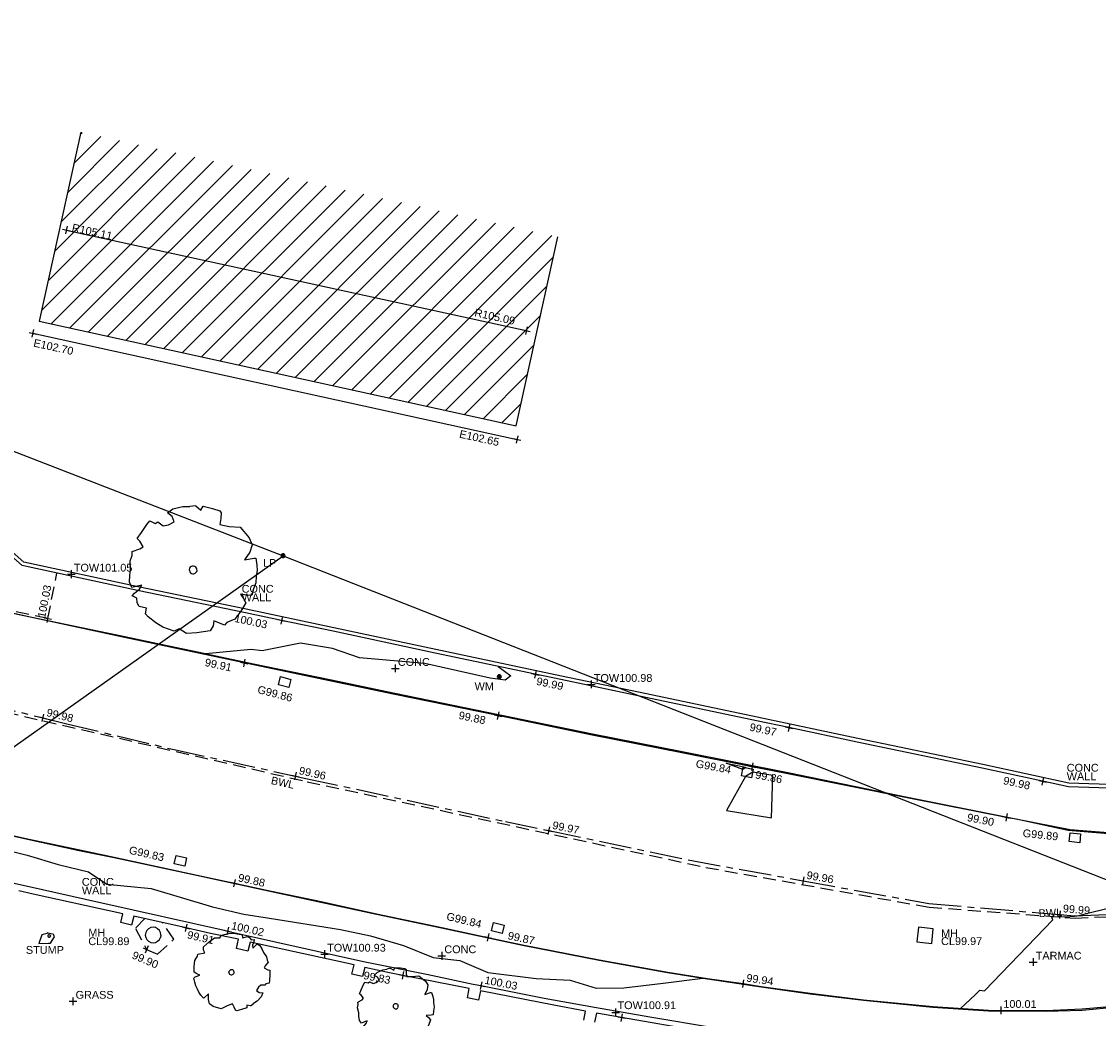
# Model space of a CAD drawing. Extents: x 635157 to 635442, y 694407 to 694910.
# Tile 12 of 105: x 635290 to 635331, y 694447 to 694486. Entities that reach past the tile are written whole.
import ezdxf

# ---------------------------------------------------------------- set-up
doc = ezdxf.new("R2010")
doc.units = 0
doc.header["$MEASUREMENT"] = 0
doc.linetypes.add('CENTER', pattern=[2, 1.25, -0.25, 0.25, -0.25])
doc.linetypes.add('DASHED', pattern=[0.75, 0.5, -0.25])
doc.layers.get('0').update_dxf_attribs({"color": 12, "linetype": 'CONTINUOUS'})
for name, color, linetype in [('BUILDING', 5, 'CONTINUOUS'), ('CHANGE_OF_SURFACE', 7, 'DASHED'), ('CHANGE_OF_SURFACE_LVL', 7, 'CONTINUOUS'), ('CONTOURS_INDEX', 4, 'CONTINUOUS'), ('CONTOURS_MINOR', 132, 'CONTINUOUS'), ('EAVE', 3, 'CONTINUOUS'), ('EAVE_LVL', 3, 'CONTINUOUS'), ('GULLY', 151, 'CONTINUOUS'), ('GULLY_LVL', 151, 'CONTINUOUS'), ('HATCHING', 4, 'CONTINUOUS'), ('KERB_BOTTOM', 172, 'CONTINUOUS'), ('KERB_BOTTOM_LVL', 172, 'CONTINUOUS'), ('KERB_TOP', 2, 'CONTINUOUS'), ('LAMPPOST', 6, 'CONTINUOUS'), ('LAMPPOST_TXT', 6, 'CONTINUOUS'), ('MANHOLES', 12, 'CONTINUOUS'), ('MANHOLES_LVL', 12, 'CONTINUOUS'), ('MANHOLES_RMK', 12, 'CONTINUOUS'), ('MANHOLES_TXT', 12, 'CONTINUOUS'), ('MARKINGS_DASHED_WHITE', 9, 'DASHED'), ('MARKINGS_DASHED_WHITE_TXT', 9, 'CONTINUOUS'), ('OVERHEAD_ELECTRIC', 1, 'OH_ELEC'), ('RIDGE', 6, 'CONTINUOUS'), ('RIDGE_LVL', 6, 'CONTINUOUS'), ('ROAD_CROWNLINE', 212, 'CENTER'), ('ROAD_CROWNLINE_LVL', 212, 'CONTINUOUS'), ('TEXT', 7, 'CONTINUOUS'), ('TEXT_TXT', 7, 'CONTINUOUS'), ('TOP_OF_WALL_LEVEL', 212, 'CONTINUOUS'), ('TOP_OF_WALL_LEVEL_TXT', 212, 'CONTINUOUS'), ('TREE', 92, 'CONTINUOUS'), ('VEGETATION_STUMP', 92, 'CONTINUOUS'), ('VEGETATION_STUMP_TXT', 92, 'CONTINUOUS'), ('WALL', 12, 'CONTINUOUS'), ('WALL_LVL', 12, 'CONTINUOUS'), ('WALL_RMK', 12, 'CONTINUOUS'), ('WATER_METER', 5, 'CONTINUOUS'), ('WATER_METER_TXT', 5, 'CONTINUOUS')]:
    doc.layers.add(name, color=color, linetype=linetype)
doc.styles.add('Arial', font='arial.ttf')
doc.linetypes.add('OH_ELEC', pattern='A,4,-0.4,["OE",Arial,S=0.36,R=0,X=0,Y=-0.18],-1.2', length=5.6)

# ---------------------------------------------------------------- blocks, each defined once
blk = doc.blocks.new('CIRCL')
at = {"color": 0, "linetype": 'ByBlock', "flags": 128}
for points in [[(0.5, 0), (0.475, 0.154), (0.404, 0.293), (0.293, 0.404), (0.154, 0.475), (0, 0.5), (-0.154, 0.475), (-0.293, 0.404), (-0.404, 0.293), (-0.475, 0.154), (-0.5, 0), (-0.475, -0.154), (-0.404, -0.293), (-0.293, -0.404), (-0.154, -0.475), (0, -0.5), (0.154, -0.475), (0.293, -0.404), (0.404, -0.293), (0.475, -0.154)], [(0.5, 0), (0.475, -0.154)]]:
    blk.add_lwpolyline(points, dxfattribs=at)
blk = doc.blocks.new('SPOT')
at = {"color": 0, "linetype": 'ByBlock', "flags": 128}
for points in [[(-0.5, 0), (0.5, 0)], [(0, 0.5), (0, -0.5)]]:
    blk.add_lwpolyline(points, dxfattribs=at)
blk = doc.blocks.new('TREE_1')
at = {"color": 0, "linetype": 'ByBlock', "flags": 128}
for points in [[(-0.189325, 0.457704), (-0.140987, 0.443605), (-0.135952, 0.477845), (-0.064451, 0.491944), (-0.006042, 0.5), (0.011078, 0.490937), (0.025176, 0.449648), (0.038268, 0.405337), (0.110775, 0.42145), (0.190332, 0.451662), (0.289023, 0.406344), (0.331319, 0.368077), (0.339376, 0.308661), (0.327291, 0.238167), (0.388721, 0.28147), (0.400806, 0.286506), (0.43001, 0.240181), (0.449144, 0.20292), (0.461229, 0.162638), (0.479355, 0.113293), (0.484391, 0.064955), (0.492447, 0.013595), (0.471299, 0.001511), (0.409869, -0.015609), (0.445116, -0.03575), (0.475327, -0.059919), (0.468278, -0.133434), (0.451158, -0.208963), (0.406848, -0.258308), (0.399799, -0.285498), (0.310171, -0.289527), (0.323263, -0.326788), (0.317221, -0.371098), (0.230614, -0.428499), (0.160121, -0.46576), (0.094663, -0.457704), (0.066465, -0.48993), (-0.026183, -0.5), (-0.089627, -0.492951), (-0.161128, -0.473817), (-0.190332, -0.462739), (-0.20141, -0.419436), (-0.257805, -0.431521), (-0.283988, -0.412387), (-0.302115, -0.380161), (-0.34139, -0.379154), (-0.33434, -0.351964), (-0.313192, -0.310675), (-0.309164, -0.272407), (-0.372608, -0.321752), (-0.404834, -0.293555), (-0.426989, -0.242195), (-0.438066, -0.201913), (-0.469285, -0.14149), (-0.472306, -0.09718), (-0.485398, -0.06999), (-0.440081, -0.026687), (-0.424975, -0.002518), (-0.466264, 0.028701), (-0.492447, 0.037764), (-0.482377, 0.093152), (-0.472306, 0.16566), (-0.463243, 0.201913), (-0.416918, 0.201913), (-0.403827, 0.22004), (-0.353474, 0.211984), (-0.319235, 0.235146), (-0.289023, 0.273414), (-0.320242, 0.304632), (-0.365559, 0.314703), (-0.339376, 0.361027), (-0.277946, 0.41138), (-0.230614, 0.433535)], [(-0.189325, 0.457704), (-0.230614, 0.433535)]]:
    blk.add_lwpolyline(points, dxfattribs=at)
blk = doc.blocks.new('MH_CIR2')
at = {"color": 0, "linetype": 'ByBlock', "flags": 128}
for points in [[(0.5, 0), (0.475, 0.154), (0.404, 0.293), (0.293, 0.404), (0.154, 0.475), (0, 0.5), (-0.154, 0.475), (-0.293, 0.404), (-0.404, 0.293), (-0.475, 0.154), (-0.5, 0), (-0.475, -0.154), (-0.404, -0.293), (-0.293, -0.404), (-0.154, -0.475), (0, -0.5), (0.154, -0.475), (0.293, -0.404), (0.404, -0.293), (0.475, -0.154)], [(-0.499, -0.033), (0.033, 0.499)], [(-0.496, 0.06), (-0.06, 0.496)], [(-0.488, -0.111), (0.111, 0.488)], [(-0.467, -0.18), (0.18, 0.467)], [(-0.467, 0.179), (-0.179, 0.467)], [(-0.438, -0.241), (0.241, 0.438)], [(-0.403, -0.296), (0.296, 0.403)], [(-0.362, -0.345), (0.345, 0.362)], [(-0.315, -0.388), (0.388, 0.315)], [(-0.263, -0.425), (0.425, 0.263)], [(-0.204, -0.456), (0.456, 0.204)], [(-0.138, -0.48), (0.48, 0.138)], [(-0.064, -0.496), (0.496, 0.064)], [(0.5, 0), (0.475, -0.154)], [(0.022, -0.5), (0.5, -0.022)], [(0.128, -0.483), (0.483, -0.128)], [(0.305, -0.396), (0.396, -0.305)]]:
    blk.add_lwpolyline(points, dxfattribs=at)

msp = doc.modelspace()

# ---------------------------------------------------------------- hatches: boundary and pattern name
at = {"layer": 'HATCHING'}
h = msp.add_hatch(dxfattribs=at)
h.set_pattern_fill('ANSI31', color=256, scale=5)
h.paths.add_polyline_path([(635310.494, 694477.369), (635292.091, 694481.411), (635290.489, 694474.118), (635308.892, 694470.076)])
h.paths.add_polyline_path([(635267.808, 694483.4), (635263.83, 694481.439), (635264.406, 694480.228), (635265.163, 694478.689), (635265.256, 694478.496), (635271.786, 694475.964)])
h.paths.add_polyline_path([(635271.786, 694475.964), (635268.521, 694477.23), (635271.227, 694471.66), (635271.289, 694471.533), (635273.572, 694472.626)])
h.paths.add_polyline_path([(635265.256, 694478.496), (635266.191, 694476.56), (635266.056, 694476.494), (635266.658, 694475.285), (635266.774, 694475.339), (635267.426, 694474.018), (635269.144, 694470.506), (635271.289, 694471.533), (635271.161, 694471.795), (635268.521, 694477.23)])
h.paths.add_polyline_path([(635260.649, 694502.651), (635252.972, 694498.794), (635259.656, 694485.488), (635267.333, 694489.345)])
h.paths.add_polyline_path([(635307.168, 694474.248), (635308.866, 694473.876), (635308.964, 694474.325), (635307.267, 694474.697)], flags=24)
h.paths.add_polyline_path([(635291.636, 694477.525), (635293.334, 694477.154), (635293.432, 694477.603), (635291.734, 694477.974)], flags=24)
h.paths.add_polyline_path([(635264.134, 694481.602), (635265.312, 694482.144), (635265.117, 694482.566), (635263.94, 694482.025)], flags=25)
h.paths.add_polyline_path([(635264.041, 694481.505), (635264.661, 694480.236), (635265.08, 694480.44), (635264.46, 694481.709)], flags=24)
h.paths.add_polyline_path([(635271.65, 694471.928), (635272.908, 694472.571), (635272.696, 694472.985), (635271.438, 694472.343)], flags=24)
h.paths.add_polyline_path([(635269.822, 694473.61), (635270.582, 694472.047), (635270.995, 694472.247), (635270.236, 694473.81)], flags=24)
h.paths.add_polyline_path([(635269.65, 694470.969), (635270.89, 694471.646), (635270.667, 694472.055), (635269.427, 694471.378)], flags=24)
h.paths.add_polyline_path([(635268.473, 694472.478), (635269.026, 694471.179), (635269.455, 694471.361), (635268.901, 694472.661)], flags=24)
h.paths.add_polyline_path([(635261.994, 694489.457), (635262.773, 694487.904), (635263.184, 694488.109), (635262.405, 694489.663)], flags=24)

# ---------------------------------------------------------------- linework, layer by layer
at = {"layer": 'BUILDING'}
msp.add_polyline3d([(635292.091, 694481.411, 100.602), (635290.489, 694474.118, 100.574), (635308.892, 694470.076, 100.036), (635310.494, 694477.369, 100.064)], dxfattribs=at)
at = {"layer": 'CHANGE_OF_SURFACE'}
for points in [[(635290.823, 694462.646, 100.03), (635284.519, 694463.985, 99.974), (635279.105, 694465.169, 100.034)], [(635290.823, 694462.646, 100.03), (635291.168, 694464.402, 100.055)], [(635294.562, 694451.079, 99.913), (635294.198, 694450.694, 99.913), (635294.634, 694449.883, 99.898), (635295.055, 694449.702, 99.907), (635295.688, 694450.282, 99.89), (635295.234, 694450.927, 99.913)]]:
    msp.add_polyline3d(points, dxfattribs=at)
at = {"layer": 'CONTOURS_INDEX'}
for points in [[(635308.195, 694460.803, 100), (635308.677, 694460.436, 100), (635308.462, 694460.265, 100), (635307.886, 694460.349, 100), (635305.365, 694460.917, 100), (635302.85, 694461.127, 100), (635301.805, 694461.497, 100), (635300.571, 694461.697, 100), (635299.087, 694461.403, 100), (635298.669, 694461.457, 100), (635296.904, 694461.288, 100), (635294.63, 694461.763, 100), (635293.792, 694461.94, 100), (635290.924, 694462.537, 100), (635289.714, 694462.796, 100)], [(635289.352, 694453.684, 100), (635290.02, 694453.517, 100), (635291.216, 694453.16, 100), (635292.392, 694452.878, 100), (635293.104, 694452.404, 100), (635294.804, 694452.23, 100), (635297.172, 694451.527, 100), (635298.385, 694451.246, 100), (635299.369, 694451.095, 100), (635302.115, 694450.653, 100), (635303.267, 694450.404, 100), (635304.54, 694450.036, 100), (635305.685, 694449.574, 100), (635306.721, 694449.461, 100), (635307.795, 694448.993, 100), (635309.658, 694448.771, 100), (635310.969, 694448.696, 100), (635311.978, 694448.398, 100), (635313.04, 694448.4, 100), (635314.562, 694448.583, 100), (635316.087, 694448.782, 100), (635316.267, 694448.754, 100), (635318.163, 694448.477, 100), (635320.228, 694448.186, 100), (635322.288, 694447.936, 100), (635324.96, 694447.678, 100), (635326.026, 694447.609, 100), (635326.596, 694448.135, 100), (635326.778, 694448.31, 100), (635326.95, 694448.295, 100), (635329.591, 694451.028, 100), (635329.537, 694451.161, 100), (635330.076, 694451.147, 100), (635330.428, 694451.168, 100), (635330.532, 694451.187, 100), (635335.352, 694452.381, 100)]]:
    msp.add_polyline3d(points, dxfattribs=at)
for points in [[(635317.684, 694456.86, 100), (635317.625, 694456.824, 100), (635316.989, 694457.065, 100), (635317.74, 694456.917, 100), (635317.739, 694456.893, 100), (635317.684, 694456.86, 100)], [(635290.796, 694450.526, 100), (635290.792, 694450.505, 100), (635290.591, 694450.449, 100), (635290.476, 694450.118, 100), (635290.843, 694450.127, 100), (635290.92, 694450.132, 100), (635291.086, 694450.378, 100), (635291.054, 694450.44, 100), (635291.059, 694450.462, 100), (635290.837, 694450.51, 100), (635290.796, 694450.526, 100)]]:
    msp.add_polyline3d(points, close=True, dxfattribs=at)
at = {"layer": 'CONTOURS_MINOR'}
for points in [[(635317.738, 694456.552, 99.75), (635316.995, 694455.243, 99.75), (635318.742, 694454.964, 99.75), (635318.787, 694456.588, 99.75), (635318.011, 694456.718, 99.75), (635317.738, 694456.552, 99.75)], [(635317.738, 694456.552, 99.75), (635317.738, 694456.552, 99.75)]]:
    msp.add_polyline3d(points, close=True, dxfattribs=at)
at = {"layer": 'EAVE'}
msp.add_polyline3d([(635290.244, 694473.65, 102.702), (635308.921, 694469.554, 102.649)], dxfattribs=at)
at = {"layer": 'GULLY'}
for points in [[(635299.717, 694460.092, 99.86), (635299.799, 694460.406, 99.846), (635300.197, 694460.302, 99.846), (635300.115, 694459.988, 99.86)], [(635317.58, 694456.581, 99.842), (635317.641, 694456.911, 100.056), (635318.033, 694456.838, 99.828), (635317.972, 694456.508, 99.614)], [(635330.22, 694454.043, 99.887), (635330.255, 694454.386, 99.883), (635330.662, 694454.344, 99.88), (635330.627, 694454.001, 99.884)], [(635295.7, 694453.182, 99.831), (635295.773, 694453.507, 99.83), (635296.175, 694453.416, 99.832), (635296.102, 694453.091, 99.833)], [(635307.938, 694450.603, 99.842), (635308.015, 694450.919, 99.81), (635308.427, 694450.819, 99.81), (635308.35, 694450.503, 99.842)]]:
    msp.add_polyline3d(points, close=True, dxfattribs=at)
at = {"layer": 'KERB_BOTTOM'}
for points in [[(635332.2, 694454.307, 99.889), (635330.186, 694454.479, 99.887), (635328.171, 694454.905, 99.901), (635327.799, 694454.978, 99.9), (635324.036, 694455.719, 99.893), (635319.428, 694456.65, 99.857), (635317.992, 694456.933, 99.855), (635315.281, 694457.466, 99.852), (635311.82, 694458.153, 99.874), (635308.187, 694458.902, 99.88), (635304.203, 694459.723, 99.887), (635301.754, 694460.229, 99.874), (635298.752, 694460.858, 99.907), (635298.396, 694460.934, 99.909), (635293.774, 694461.92, 99.94), (635290.207, 694462.684, 99.964), (635288.617, 694463.027, 99.967)], [(635288.602, 694454.474, 99.928), (635290.044, 694454.157, 99.914), (635292.051, 694453.724, 99.907), (635293.379, 694453.444, 99.889), (635296.578, 694452.756, 99.858), (635298.021, 694452.442, 99.88), (635299.45, 694452.13, 99.902), (635301.362, 694451.728, 99.905), (635303.506, 694451.265, 99.905), (635306.016, 694450.733, 99.89), (635307.801, 694450.351, 99.873), (635309.129, 694450.067, 99.861), (635312.087, 694449.481, 99.884), (635314.732, 694449.013, 99.915), (635316.269, 694448.768, 99.932), (635317.638, 694448.566, 99.943), (635318.342, 694448.462, 99.949), (635320.229, 694448.194, 99.964), (635322.289, 694447.94, 99.979), (635324.96, 694447.679, 99.994), (635327.104, 694447.537, 100.006), (635327.578, 694447.535, 100.009), (635329.33, 694447.525, 100.018), (635330.71, 694447.592, 100.021), (635332.531, 694447.746, 100.042)]]:
    msp.add_polyline3d(points, dxfattribs=at)
at = {"layer": 'KERB_TOP'}
for points in [[(635332.203, 694454.344, 99.97), (635330.252, 694454.501, 99.95), (635328.159, 694454.912, 99.95), (635323.977, 694455.751, 99.952), (635319.435, 694456.686, 99.938), (635315.288, 694457.502, 99.933), (635311.827, 694458.189, 99.955), (635304.21, 694459.759, 99.968), (635301.761, 694460.265, 99.955), (635298.76, 694460.894, 99.988), (635293.798, 694461.946, 100.02), (635290.21, 694462.692, 100.015), (635284.511, 694463.949, 99.974)], [(635288.599, 694454.459, 99.998), (635290.041, 694454.142, 99.984), (635292.036, 694453.704, 99.98), (635293.376, 694453.429, 99.959), (635296.563, 694452.744, 99.973), (635299.447, 694452.115, 99.972), (635301.359, 694451.713, 99.975), (635303.503, 694451.25, 99.975), (635306.013, 694450.718, 99.96), (635309.126, 694450.052, 99.931), (635312.084, 694449.466, 99.954), (635314.729, 694448.998, 99.985), (635316.267, 694448.753, 100.002), (635318.34, 694448.447, 100.019), (635320.227, 694448.179, 100.034), (635322.287, 694447.925, 100.049), (635324.959, 694447.664, 100.064), (635327.103, 694447.522, 100.076), (635329.33, 694447.51, 100.088), (635330.718, 694447.542, 100.042), (635332.757, 694447.736, 100.05)]]:
    msp.add_polyline3d(points, dxfattribs=at)
at = {"layer": 'MANHOLES'}
msp.add_polyline3d([(635324.979, 694450.685, 99.973), (635324.407, 694450.748, 99.973), (635324.344, 694450.176, 99.98), (635324.916, 694450.113, 99.98)], close=True, dxfattribs=at)
at = {"layer": 'MARKINGS_DASHED_WHITE'}
msp.add_polyline3d([(635232.031, 694513.576, 100.983), (635234.463, 694510.066, 100.813), (635238.59, 694503.35, 100.541), (635244.668, 694493.135, 100.39), (635251.193, 694482.552, 100.337), (635253.372, 694479.273, 100.315), (635258.354, 694473.214, 100.227), (635262.055, 694469.815, 100.173), (635268.244, 694465.809, 100.08), (635272.364, 694463.799, 100.041), (635277.026, 694462.138, 100.014), (635286.274, 694459.716, 99.989), (635300.828, 694456.353, 99.964), (635316.198, 694453.052, 99.955), (635324.813, 694451.518, 99.974), (635330.452, 694451.092, 100.005), (635336.605, 694451.368, 100.06)], dxfattribs=at)
at = {"layer": 'OVERHEAD_ELECTRIC'}
for points in [[(635260.282, 694480.425, 107.615), (635299.905, 694465.061, 107.373)], [(635280.846, 694451.571, 106.015), (635299.905, 694465.061, 107.373), (635345.4, 694447.173, 107.013)]]:
    msp.add_polyline3d(points, dxfattribs=at)
at = {"layer": 'RIDGE'}
msp.add_polyline3d([(635291.533, 694477.631, 105.111), (635309.276, 694473.751, 105.087)], dxfattribs=at)
at = {"layer": 'ROAD_CROWNLINE'}
msp.add_polyline3d([(635286.411, 694459.854, 99.997), (635290.625, 694458.819, 99.977), (635291.553, 694458.591, 99.973), (635295.631, 694457.609, 99.961), (635300.368, 694456.573, 99.962), (635300.774, 694456.484, 99.962), (635308.477, 694454.817, 99.976), (635310.144, 694454.467, 99.971), (635315.523, 694453.336, 99.955), (635319.954, 694452.534, 99.964), (635324.805, 694451.655, 99.974), (635329.031, 694451.3, 99.986), (635329.858, 694451.23, 99.994), (635330.423, 694451.182, 99.999), (635336.531, 694451.444, 100.053)], dxfattribs=at)
at = {"layer": 'WALL'}
for points in [[(635334.381, 694458.596, 100.102), (635335.597, 694457.283, 100.093), (635336.07, 694456.797, 100.068), (635335.786, 694456.447, 100.06), (635335.774, 694455.971, 100.051), (635333.703, 694456.047, 100.009), (635330.188, 694456.16, 99.983), (635329.194, 694456.374, 99.985), (635326.864, 694456.875, 99.989), (635322.041, 694457.881, 99.968), (635319.41, 694458.44, 99.97), (635318.153, 694458.707, 99.971), (635313.891, 694459.604, 99.994), (635310.612, 694460.292, 99.989), (635309.624, 694460.501, 99.994), (635305.764, 694461.317, 100.011), (635301.828, 694462.155, 100.024), (635299.841, 694462.574, 100.028), (635298.443, 694462.868, 100.03), (635294.283, 694463.729, 100.054), (635290.058, 694464.642, 100.056), (635289.837, 694464.69, 100.056), (635287.953, 694466.34, 100.039)], [(635334.08, 694458.219, 100.102), (635335.117, 694457.103, 100.068), (635335.648, 694456.498, 100.06), (635335.638, 694456.116, 100.051), (635333.708, 694456.187, 100.009), (635330.205, 694456.299, 99.983), (635326.893, 694457.012, 99.989), (635322.07, 694458.018, 99.968), (635318.182, 694458.844, 99.971), (635313.92, 694459.741, 99.994), (635310.641, 694460.429, 99.989), (635305.793, 694461.454, 100.011), (635301.857, 694462.292, 100.024), (635298.471, 694463.005, 100.03), (635294.312, 694463.866, 100.054), (635289.902, 694464.819, 100.056), (635287.989, 694466.487, 100.039)], [(635280.595, 694447.559, 100.018), (635282.055, 694449.19, 100.033), (635284.467, 694451.851, 100.036), (635285.751, 694453.277, 100.033), (635287.997, 694452.78, 100.031), (635289.982, 694452.341, 100.03), (635292.911, 694451.677, 100.029), (635297.624, 694450.623, 100.02), (635297.755, 694450.594, 100.02), (635302.994, 694449.42, 100.029), (635305.497, 694448.915, 100.023), (635307.235, 694448.547, 100.029), (635307.531, 694448.489, 100.03), (635309.974, 694448.008, 100.041), (635311.904, 694447.653, 100.032), (635314.039, 694447.285, 100.048), (635316.499, 694446.869, 100.057), (635317.376, 694446.745, 100.063), (635318.945, 694446.522, 100.075), (635321.166, 694446.236, 100.077), (635323.154, 694446.035, 100.092), (635327.151, 694445.687, 100.113), (635327.316, 694445.672, 100.113), (635330.691, 694445.353, 100.102)], [(635311.501, 694447.16, 99.83), (635311.568, 694447.503, 99.83), (635310.338, 694447.736, 99.828), (635307.509, 694448.285, 99.827), (635307.43, 694447.935, 99.827), (635307.014, 694448.02, 99.827), (635307.08, 694448.376, 99.827), (635304.515, 694448.885, 99.825), (635304.004, 694448.986, 99.825), (635303.055, 694449.185, 99.837), (635302.962, 694448.839, 99.838), (635302.544, 694448.935, 99.84), (635302.634, 694449.29, 99.841), (635298.622, 694450.172, 99.895), (635298.538, 694449.817, 99.897), (635298.095, 694449.918, 99.901), (635298.173, 694450.278, 99.905), (635297.102, 694450.503, 99.914), (635296.157, 694450.718, 99.914), (635294.144, 694451.174, 99.913), (635294.056, 694450.822, 99.913), (635293.636, 694450.92, 99.913), (635293.71, 694451.255, 99.913), (635290.262, 694452.023, 99.911), (635289.708, 694452.15, 99.917)], [(635316.053, 694446.716, 99.836), (635312.952, 694447.259, 99.832), (635311.982, 694447.429, 99.831), (635311.916, 694447.082, 99.83)]]:
    msp.add_polyline3d(points, dxfattribs=at)

# ---------------------------------------------------------------- block references
at = {"layer": 'CHANGE_OF_SURFACE_LVL', "xscale": 0.3, "yscale": 0.3, "zscale": 0.3}
for p, rotation in [((635290.823, 694462.646, 100.03), 78.882492), ((635294.634, 694449.883, 99.898), 336.735748)]:
    msp.add_blockref('SPOT', p, dxfattribs=dict(at, rotation=rotation))
at = {"layer": 'EAVE_LVL', "xscale": 0.3, "yscale": 0.3, "zscale": 0.3, "rotation": 347.630463}
for p in [(635290.244, 694473.65, 102.702), (635308.921, 694469.554, 102.649)]:
    msp.add_blockref('SPOT', p, dxfattribs=at)
at = {"layer": 'KERB_BOTTOM_LVL'}
for p, xscale, yscale, zscale, rotation in [((635298.396, 694460.934, 99.909), 0.3, 0.3, 0.3, 347.957123), ((635308.187, 694458.902, 99.88), 0.3, 0.3, 0.3, 348.353424), ((635317.992, 694456.933, 99.855), 0.3, 0.3, 0.3, 348.868195), ((635327.799, 694454.978, 99.9), 0.3, 0.3, 0.3, 348.8633730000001), ((635298.021, 694452.442, 99.88), 0.3, 0.3, 0.3, 347.703766), ((635307.801, 694450.351, 99.873), 0.3, 0.3, 0.3, 347.9241029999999), ((635317.638, 694448.566, 99.943), 0.3, 0.3, 0.3, 351.603088), ((635327.578, 694447.535, 100.009), 0.3000000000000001, 0.3000000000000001, 0.3000000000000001, 359.691132)]:
    msp.add_blockref('SPOT', p, dxfattribs=dict(at, xscale=xscale, yscale=yscale, zscale=zscale, rotation=rotation))
at = {"layer": 'LAMPPOST', "xscale": 0.15, "yscale": 0.15, "zscale": 0.15}
msp.add_blockref('MH_CIR2', (635299.899, 694465.072, 107.499), dxfattribs=at)
at = {"layer": 'MANHOLES', "xscale": 0.6, "yscale": 0.6, "zscale": 0.6}
msp.add_blockref('CIRCL', (635294.882, 694450.442, 99.892), dxfattribs=at)
at = {"layer": 'RIDGE_LVL', "xscale": 0.3, "yscale": 0.3, "zscale": 0.3, "rotation": 347.664856}
for p in [(635291.533, 694477.631, 105.111), (635309.276, 694473.751, 105.087)]:
    msp.add_blockref('SPOT', p, dxfattribs=at)
at = {"layer": 'ROAD_CROWNLINE_LVL'}
for p, xscale, yscale, zscale, rotation in [((635290.625, 694458.819, 99.977), 0.3, 0.3, 0.3, 346.1999509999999), ((635300.368, 694456.573, 99.962), 0.3, 0.3, 0.3, 347.661255), ((635310.144, 694454.467, 99.971), 0.3, 0.3, 0.3, 348.129791), ((635319.954, 694452.534, 99.964), 0.3, 0.3, 0.3, 349.734802), ((635329.858, 694451.23, 99.994), 0.2999999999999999, 0.2999999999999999, 0.2999999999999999, 355.154602)]:
    msp.add_blockref('SPOT', p, dxfattribs=dict(at, xscale=xscale, yscale=yscale, zscale=zscale, rotation=rotation))
at = {"layer": 'TEXT', "xscale": 0.3, "yscale": 0.3, "zscale": 0.3}
for p in [(635304.225, 694460.723, 99.993), (635306.016, 694449.641, 99.997), (635328.829, 694449.397, 100.005), (635291.793, 694447.885, 99.937)]:
    msp.add_blockref('SPOT', p, dxfattribs=at)
at = {"layer": 'TOP_OF_WALL_LEVEL', "xscale": 0.3, "yscale": 0.3, "zscale": 0.3}
for p in [(635291.725, 694464.359, 101.045), (635311.783, 694460.106, 100.982), (635301.497, 694449.702, 100.929), (635312.722, 694447.459, 100.914)]:
    msp.add_blockref('SPOT', p, dxfattribs=at)
at = {"layer": 'TREE'}
for name, p, xscale, yscale, zscale, rotation in [('TREE_1', (635296.428, 694464.523, 103.042), 5, 5, 5, 335.061413), ('CIRCL', (635296.428, 694464.523, 103.042), 0.3, 0.3, 0.3, 335.061413), ('TREE_1', (635297.909, 694449.006, 99.947), 3, 3, 3, 187.2729909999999), ('TREE_1', (635304.242, 694447.694, 99.92), 3, 3, 3, 345.600855), ('CIRCL', (635297.909, 694449.006, 99.947), 0.2, 0.2, 0.2, 187.2729909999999), ('CIRCL', (635304.242, 694447.694, 99.92), 0.2, 0.2, 0.2, 345.600855)]:
    msp.add_blockref(name, p, dxfattribs=dict(at, xscale=xscale, yscale=yscale, zscale=zscale, rotation=rotation))
at = {"layer": 'VEGETATION_STUMP', "xscale": 0.1, "yscale": 0.1, "zscale": 0.1}
msp.add_blockref('CIRCL', (635290.876, 694450.407, 100.006), dxfattribs=at)
at = {"layer": 'WALL_LVL'}
for p, xscale, yscale, zscale, rotation in [((635299.841, 694462.574, 100.028), 0.3, 0.3, 0.3, 348.105377), ((635309.624, 694460.501, 99.994), 0.3, 0.3, 0.3, 348.06192), ((635319.41, 694458.44, 99.97), 0.3, 0.3, 0.3, 348.00592), ((635329.194, 694456.374, 99.985), 0.3, 0.3, 0.3, 347.860504), ((635296.157, 694450.718, 99.914), 0.3, 0.3, 0.3, 347.219177), ((635297.755, 694450.594, 100.02), 0.3000000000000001, 0.3000000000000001, 0.3000000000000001, 347.372955), ((635304.515, 694448.885, 99.825), 0.3, 0.3, 0.3, 348.783234), ((635307.531, 694448.489, 100.03), 0.3, 0.3, 0.3, 348.867188), ((635312.952, 694447.259, 99.832), 0.3, 0.3, 0.3, 350.065887)]:
    msp.add_blockref('SPOT', p, dxfattribs=dict(at, xscale=xscale, yscale=yscale, zscale=zscale, rotation=rotation))
at = {"layer": 'WATER_METER', "xscale": 0.15, "yscale": 0.15, "zscale": 0.15}
msp.add_blockref('MH_CIR2', (635308.235, 694460.405, 100.003), dxfattribs=at)

# ---------------------------------------------------------------- texts
at = {"layer": 'CHANGE_OF_SURFACE_LVL', "style": 'Arial'}
for s, rotation, p in [('100.03', 78.8825, (635290.718, 694462.652)), ('99.90', 336.7357, (635294.04, 694449.555))]:
    msp.add_text(s, height=0.3, rotation=rotation, dxfattribs=at).set_placement(p)
at = {"layer": 'EAVE_LVL', "style": 'Arial'}
for s, p in [('E102.70', (635290.246, 694473.143)), ('E102.65', (635306.674, 694469.63))]:
    msp.add_text(s, height=0.3, rotation=347.6305, dxfattribs=at).set_placement(p)
at = {"layer": 'GULLY_LVL', "style": 'Arial'}
for s, rotation, p in [('G99.86', 345.3557, (635298.884, 694459.781)), ('G99.84', 349.451, (635315.796, 694456.913)), ('G99.89', 354.1083, (635328.415, 694454.229)), ('G99.83', 347.245, (635293.931, 694453.583)), ('G99.84', 346.3571, (635306.175, 694451.031))]:
    msp.add_text(s, height=0.3, rotation=rotation, dxfattribs=at).set_placement(p)
at = {"layer": 'KERB_BOTTOM_LVL', "style": 'Arial'}
for s, rotation, p in [('99.91', 347.9571, (635296.856, 694460.823)), ('99.88', 348.3534, (635306.648, 694458.78)), ('99.86', 348.8682, (635318.09, 694456.488)), ('99.90', 348.8634, (635326.261, 694454.843)), ('99.88', 347.7038, (635298.14, 694452.518)), ('99.87', 347.9241, (635308.543, 694450.284)), ('99.94', 351.6031, (635317.751, 694448.65)), ('100.01', 359.6911, (635327.679, 694447.634))]:
    msp.add_text(s, height=0.3, rotation=rotation, dxfattribs=at).set_placement(p)
at = {"layer": 'LAMPPOST_TXT', "style": 'Arial'}
msp.add_text('LP', height=0.3, dxfattribs=at).set_placement((635299.122, 694464.642))
at = {"layer": 'MANHOLES_LVL', "style": 'Arial'}
msp.add_text('CL99.97', height=0.3, dxfattribs=at).set_placement((635325.279, 694450.055))
at = {"layer": 'MANHOLES_RMK', "style": 'Arial'}
for s, p in [('MH', (635292.385, 694450.382)), ('CL99.89', (635292.385, 694450.052))]:
    msp.add_text(s, height=0.3, dxfattribs=at).set_placement(p)
at = {"layer": 'MANHOLES_TXT', "style": 'Arial'}
msp.add_text('MH', height=0.3, dxfattribs=at).set_placement((635325.279, 694450.355))
at = {"layer": 'MARKINGS_DASHED_WHITE_TXT', "style": 'Arial'}
for rotation, p in [(347.8788, (635299.409, 694456.269)), (2.5683, (635329.049, 694451.129))]:
    msp.add_text('BWL', height=0.3, rotation=rotation, dxfattribs=at).set_placement(p)
at = {"layer": 'RIDGE_LVL', "style": 'Arial'}
for s, p in [('R105.11', (635291.728, 694477.588)), ('R105.09', (635307.261, 694474.311))]:
    msp.add_text(s, height=0.3, rotation=347.6649, dxfattribs=at).set_placement(p)
at = {"layer": 'ROAD_CROWNLINE_LVL', "style": 'Arial'}
for s, rotation, p in [('99.98', 346.2, (635290.746, 694458.892)), ('99.96', 347.6613, (635300.487, 694456.649)), ('99.97', 348.1298, (635310.263, 694454.544)), ('99.96', 349.7348, (635320.071, 694452.614)), ('99.99', 355.1546, (635329.966, 694451.321))]:
    msp.add_text(s, height=0.3, rotation=rotation, dxfattribs=at).set_placement(p)
at = {"layer": 'TEXT_TXT', "style": 'Arial'}
for s, p in [('CONC', (635304.325, 694460.823)), ('CONC', (635306.116, 694449.741)), ('TARMAC', (635328.929, 694449.497)), ('GRASS', (635291.893, 694447.985))]:
    msp.add_text(s, height=0.3, dxfattribs=at).set_placement(p)
at = {"layer": 'TOP_OF_WALL_LEVEL_TXT', "style": 'Arial'}
for s, p in [('TOW101.05', (635291.825, 694464.459)), ('TOW100.98', (635311.883, 694460.206)), ('TOW100.93', (635301.597, 694449.802)), ('TOW100.91', (635312.797, 694447.584))]:
    msp.add_text(s, height=0.3, dxfattribs=at).set_placement(p)
at = {"layer": 'VEGETATION_STUMP_TXT', "style": 'Arial'}
msp.add_text('STUMP', height=0.3, dxfattribs=at).set_placement((635289.976, 694449.717))
at = {"layer": 'WALL_LVL', "style": 'Arial'}
for s, rotation, p in [('100.03', 348.1054, (635298.001, 694462.522)), ('99.99', 348.0619, (635309.645, 694460.097)), ('99.97', 348.0059, (635317.87, 694458.328)), ('99.98', 347.8605, (635327.654, 694456.265)), ('100.02', 347.373, (635297.875, 694450.669)), ('99.91', 347.2192, (635296.175, 694450.317)), ('99.83', 348.7832, (635302.977, 694448.751)), ('100.03', 348.8672, (635307.648, 694448.568))]:
    msp.add_text(s, height=0.3, rotation=rotation, dxfattribs=at).set_placement(p)
at = {"layer": 'WALL_RMK', "style": 'Arial'}
for s, p in [('CONC', (635298.3, 694463.644)), ('WALL', (635298.3, 694463.314)), ('WALL', (635330.126, 694456.413)), ('CONC', (635330.126, 694456.743)), ('CONC', (635292.135, 694452.341)), ('WALL', (635292.135, 694452.011))]:
    msp.add_text(s, height=0.3, dxfattribs=at).set_placement(p)
at = {"layer": 'WATER_METER_TXT', "style": 'Arial'}
msp.add_text('WM', height=0.3, dxfattribs=at).set_placement((635307.285, 694459.884))

doc.saveas('drawing.dxf')
